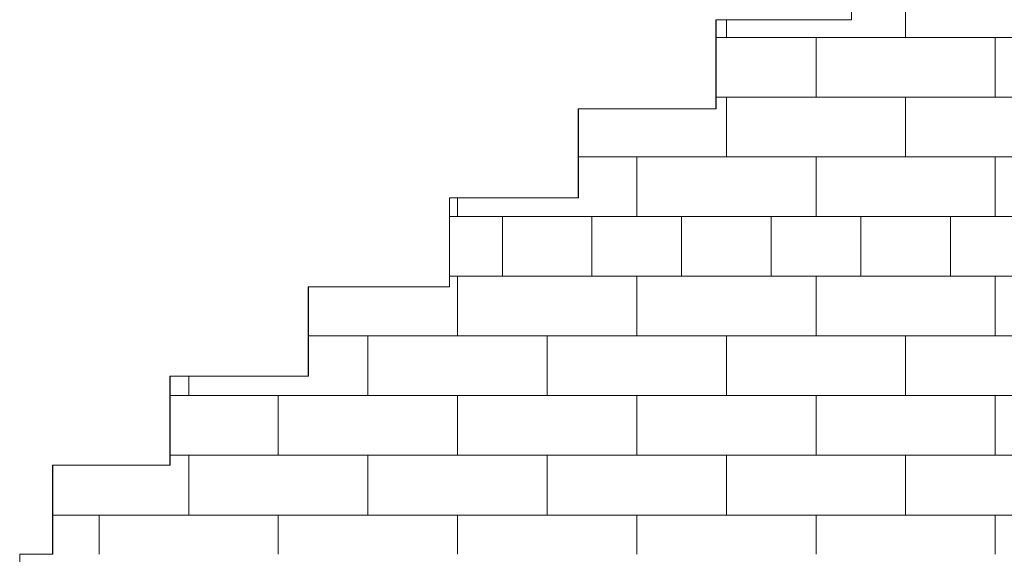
# Model space of a CAD drawing. Header units: millimetres. Extents: x 16408 to 141596, y -21057 to 26364.
# Tile 120 of 138: x 80844 to 81948, y -4580 to -3980. Entities that reach past the tile are written whole.
import ezdxf

# ---------------------------------------------------------------- set-up
doc = ezdxf.new("R2010")
doc.units = ezdxf.units.MM
doc.header["$MEASUREMENT"] = 0
doc.linetypes.add('Wipeout_Contour', pattern=[1000, 0, -1000])
doc.layers.add('0_Nr_pióra__101', color=7, linetype='Continuous', lineweight=5, true_color=0xb2b2b2)
doc.layers.add('_elementy3d_Nr_pióra__101', color=7, linetype='Continuous', lineweight=5, true_color=0xb2b2b2)
doc.layers.add('_elementy3d', color=7, linetype='Continuous')

# ---------------------------------------------------------------- blocks, each defined once
blk = doc.blocks.new('Wypełnienie_2_1', base_point=(0, 0))
at = {"color": 254, "linetype": 'Wipeout_Contour', "lineweight": 0, "ltscale": 1023619.489982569}
blk.add_wipeout([(80843.9, -4580), (80843.9, -5380), (81664.8, -5390.3), (85145.1, -5501.4), (88568.8, -5541.9), (88568.8, -2730), (87198.9, -2730), (87198.9, -3330), (86098.9, -3330), (86098.9, -4019.8), (85013.8, -4019.8), (85013.8, -4580)], dxfattribs=at).dxf.layer = '_elementy3d'

msp = doc.modelspace()

# ---------------------------------------------------------------- block references
at = {"layer": '_elementy3d_Nr_pióra__101', "color": 253, "linetype": 'Continuous', "lineweight": 5, "true_color": 0xb2b2b2}
msp.add_blockref('Wypełnienie_2_1', (0, 0), dxfattribs=at)

# ---------------------------------------------------------------- next in the draw order: hatches: boundary and pattern name
at = {"layer": '0_Nr_pióra__101', "linetype": 'Continuous', "lineweight": 5, "true_color": 0xb2b2b2}
h = msp.add_hatch(dxfattribs=at)
h.set_pattern_fill('Cegła___wiązanie_pospoli_05', color=253, style=0, pattern_type=2)
h.set_pattern_definition([(0, (82942.56, -3664.98), (0, 67), []), (90, (82942.56, -3664.98), (-201, 0), [67, -67]), (90, (83043.06, -3597.98), (-201, 0), [67, -201, 67, -67]), (90, (82992.81, -3463.98), (-100.5, 0), [67, -335])])
h.paths.add_polyline_path([(80880.9, -4580), (85004.3, -4580), (84868.3, -4484.8), (84864, -4484.8), (84864, -4481.8), (84618.3, -4309.8), (84614, -4309.8), (84614, -4306.8), (84368.3, -4134.8), (84364, -4134.8), (84364, -4131.8), (84129, -3967.3), (84129, -3959.8), (84114, -3959.8), (84114, -3957.3), (82684.6, -3957.3), (82624.6, -3957.3), (82624.6, -3937.5), (82641.5, -3937.5), (82641.5, -3767.1), (82624.6, -3767.1), (82624.6, -3742.3), (82639.6, -3742.3), (82639.6, -2750), (82384.6, -2750), (82384.6, -2750), (82384.6, -3680), (82077, -3680), (82077, -3780), (81921.3, -3780), (81921.3, -3880), (81776.4, -3880), (81776.4, -3980), (81624.5, -3980), (81624.5, -4080), (81470.2, -4080), (81470.2, -4180), (81325.8, -4180), (81325.8, -4280), (81167.6, -4280), (81167.6, -4380), (81012.5, -4380), (81012.5, -4480), (80880.9, -4480)])

# ---------------------------------------------------------------- next in the draw order: linework, layer by layer
at = {"layer": '0_Nr_pióra__101', "color": 253, "linetype": 'Continuous', "lineweight": 5, "true_color": 0xb2b2b2}
msp.add_line((81776.4, -3980), (81776.4, -3880), dxfattribs=at)

# ---------------------------------------------------------------- next in the draw order: wipeouts: each hides what was drawn before it
at = {"color": 254, "linetype": 'Wipeout_Contour', "lineweight": 0, "ltscale": 323992.03505}
msp.add_wipeout([(80843.9, -4580), (80843.7, -4580), (80843.7, -5380), (80843.9, -5380)], dxfattribs=at).dxf.layer = '_elementy3d'

# ---------------------------------------------------------------- next in the draw order: linework, layer by layer
at = {"layer": '_elementy3d_Nr_pióra__101', "color": 253, "linetype": 'Continuous', "lineweight": 5, "true_color": 0xb2b2b2}
for p, q in [((80843.7, -4580), (80843.9, -4580)), ((80843.7, -5380), (80843.7, -4580)), ((80843.9, -5380), (80843.9, -4580))]:
    msp.add_line(p, q, dxfattribs=at)

# ---------------------------------------------------------------- next in the draw order: wipeouts: each hides what was drawn before it
at = {"color": 254, "linetype": 'Wipeout_Contour', "lineweight": 0, "ltscale": 326895.097917}
msp.add_wipeout([(81624.2, -3980), (81624.2, -4080), (81624.5, -4080), (81624.5, -3980)], dxfattribs=at)
at = {"color": 254, "linetype": 'Wipeout_Contour', "lineweight": 0, "ltscale": 326298.958793}
msp.add_wipeout([(81470, -4080), (81470, -4180), (81470.2, -4180), (81470.2, -4080)], dxfattribs=at)
at = {"color": 254, "linetype": 'Wipeout_Contour', "lineweight": 0, "ltscale": 325742.375719}
msp.add_wipeout([(81325.5, -4180), (81325.5, -4280), (81325.8, -4280), (81325.8, -4180)], dxfattribs=at)
at = {"color": 254, "linetype": 'Wipeout_Contour', "lineweight": 0, "ltscale": 325131.616883}
msp.add_wipeout([(81167.3, -4280), (81167.3, -4380), (81167.6, -4380), (81167.6, -4280)], dxfattribs=at)
at = {"color": 254, "linetype": 'Wipeout_Contour', "lineweight": 0, "ltscale": 324533.491399}
msp.add_wipeout([(81012.2, -4380), (81012.2, -4480), (81012.5, -4480), (81012.5, -4380)], dxfattribs=at)
at = {"color": 254, "linetype": 'Wipeout_Contour', "lineweight": 0, "ltscale": 324030.023104}
msp.add_wipeout([(80880.6, -4580), (80880.9, -4580), (80880.9, -4480), (80880.6, -4480)], dxfattribs=at)

# ---------------------------------------------------------------- next in the draw order: linework, layer by layer
at = {"layer": '0_Nr_pióra__101', "color": 253, "linetype": 'Continuous', "lineweight": 5, "true_color": 0xb2b2b2}
for p, q in [((81624.2, -3980), (81624.5, -3980)), ((81624.2, -4080), (81624.2, -3980)), ((81624.5, -3980), (81776.4, -3980)), ((81624.5, -4080), (81624.5, -3980)), ((81470, -4080), (81470.2, -4080)), ((81470, -4180), (81470, -4080)), ((81470.2, -4080), (81624.5, -4080)), ((81470.2, -4180), (81470.2, -4080)), ((81325.5, -4180), (81325.8, -4180)), ((81325.5, -4280), (81325.5, -4180)), ((81325.8, -4180), (81470.2, -4180)), ((81325.8, -4280), (81325.8, -4180)), ((81167.3, -4280), (81167.6, -4280)), ((81167.3, -4380), (81167.3, -4280)), ((81167.6, -4280), (81325.8, -4280)), ((81167.6, -4380), (81167.6, -4280)), ((81012.2, -4380), (81012.5, -4380)), ((81012.2, -4480), (81012.2, -4380)), ((81012.5, -4380), (81167.6, -4380)), ((81012.5, -4480), (81012.5, -4380)), ((80880.6, -4480), (80880.9, -4480)), ((80880.6, -4580), (80880.6, -4480)), ((80880.9, -4580), (80880.9, -4480)), ((80880.9, -4480), (81012.5, -4480))]:
    msp.add_line(p, q, dxfattribs=at)
at = {"layer": '_elementy3d_Nr_pióra__101', "color": 253, "linetype": 'Continuous', "lineweight": 5, "true_color": 0xb2b2b2}
msp.add_line((80843.9, -4580), (80880.9, -4580), dxfattribs=at)

doc.saveas('drawing.dxf')
